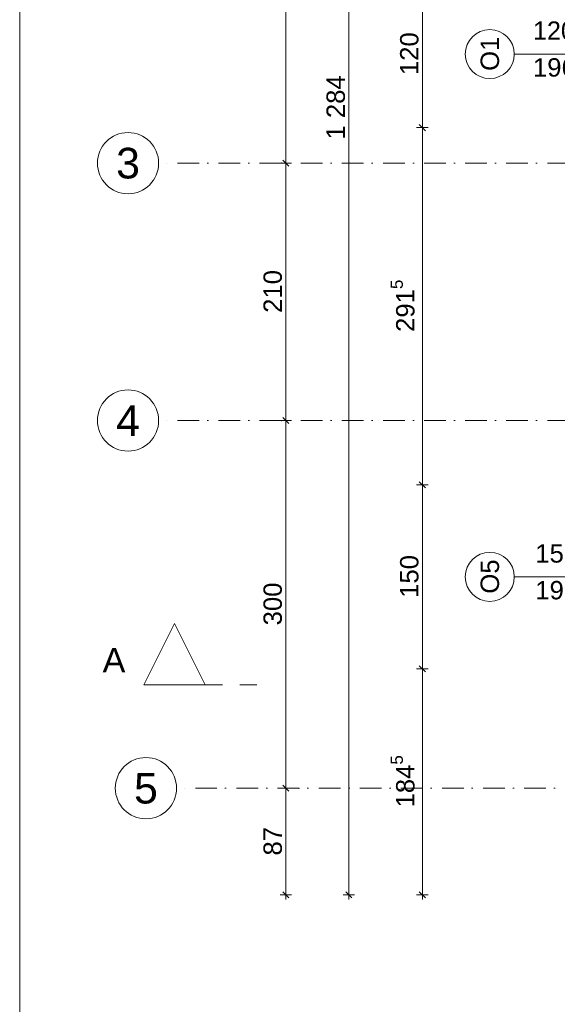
# Model space of a CAD drawing. Header units: millimetres. Extents: x -126905 to -83905, y -179170 to 5194.
# Tile 4 of 56: x -126905 to -122518, y -104730 to -96696. Entities that reach past the tile are written whole.
import ezdxf
from ezdxf.enums import TextEntityAlignment as Align

# ---------------------------------------------------------------- set-up
doc = ezdxf.new("R2010")
doc.units = ezdxf.units.MM
doc.header["$MEASUREMENT"] = 0
for name, pattern in [('Kropki i Kreski', [335.138881, 176.388884, -88.194442, 0, -70.555556]), ('Przerywana', [282.222223, 141.111112, -141.111112]), ('Wipeout_Contour', [1000, 0, -1000])]:
    doc.linetypes.add(name, pattern=pattern)
for name, color, linetype in [('Nowe_Konstrukcja - Ściany zew', 7, 'Continuous'), ('Nowe_Osie', 7, 'Continuous'), ('Nowe_Wymiarowanie - Ogólne', 7, 'Continuous'), ('Nowe_Znaczniki okien Archicada', 7, 'Continuous'), ('Znaczniki - Przekroje', 7, 'Continuous')]:
    doc.layers.add(name, color=color, linetype=linetype)
for name, color, linetype, lineweight in [('Nowe_Osie_Nr_pióra__3', 7, 'Continuous', 13), ('Nowe_Osie_Nr_pióra__4', 8, 'Continuous', 13), ('Nowe_Wymiarowanie - Ogólne_Nr_pióra__42', 8, 'Continuous', 25), ('Nowe_zagospodarowanie_Nr_pióra__21', 7, 'Continuous', 20), ('Nowe_Znaczniki okien Archicada_Nr_pióra__2', 8, 'Continuous', 15), ('Nowe_Znaczniki okien Archicada_Nr_pióra__7', 7, 'Continuous', 35)]:
    doc.layers.add(name, color=color, linetype=linetype, lineweight=lineweight)
for name, color, linetype, lineweight, true_color in [('Nowe_Wymiarowanie - Ogólne_Nr_pióra__81', 7, 'Continuous', 13, 0x6a6a6a), ('Nowe_Znaczniki okien Archicada_Nr_pióra__81', 7, 'Continuous', 13, 0x6a6a6a), ('Znaczniki - Przekroje_Nr_pióra__81', 7, 'Continuous', 13, 0x6a6a6a)]:
    doc.layers.add(name, color=color, linetype=linetype, lineweight=lineweight, true_color=true_color)
doc.styles.add('STYL_AUTOMATYCZNY_1', font='arial.ttf')
doc.dimstyles.new('STYL_AUTOMATYCZNY__1', dxfattribs={"dimtxt": 150, "dimasz": 47.5, "dimexe": 0.18, "dimexo": 0.0625, "dimgap": 0, "dimtad": 1, "dimdec": 0, "dimlfac": 0.1, "dimzin": 0, "dimdsep": 46, "dimtxsty": 'STYL_AUTOMATYCZNY_1', "dimblk": 'ARROWHEAD_6', "dimblk1": 'ARROWHEAD_6', "dimblk2": 'ARROWHEAD_6', "dimcen": 0.09, "dimse1": 1, "dimse2": 1, "dimclrd": 256, "dimclre": 256, "dimclrt": 8, "dimazin": 0, "dimtfac": 1, "dimtdec": 4, "dimtmove": 0, "dimatfit": 3, "dimfxl": 0, "dimtolj": 1, "dimtzin": 0, "dimarcsym": 0})

# ---------------------------------------------------------------- blocks, each defined once
blk = doc.blocks.new('Znacznik O 27_3')
at = {"layer": 'Nowe_Znaczniki okien Archicada_Nr_pióra__2', "color": 8, "linetype": 'Continuous', "lineweight": 15, "flags": 128}
blk.add_lwpolyline([(-200, -1280, 1), (200, -1280, 1)], format="xyb", close=True, dxfattribs=at)
at = {"layer": 'Nowe_Znaczniki okien Archicada_Nr_pióra__81', "color": 251, "linetype": 'Continuous', "lineweight": 13, "true_color": 0x6a6a6a}
blk.add_line((0, -1080), (0, 300), dxfattribs=at)
at = {"layer": 'Nowe_Znaczniki okien Archicada_Nr_pióra__7', "color": 7, "lineweight": 35, "char_height": 150, "attachment_point": 7, "style": 'STYL_AUTOMATYCZNY_1'}
for s, insert, rotation in [('\\A1;{\\pql;\\pt0;\\fArial|b0|i0|c238|p0;\\W1.000000;hp 90\\fArial|b0|i0|c238|p0;\\W1.000000;\\A1{\\H.66x;\\S^  ;}\\fArial|b0|i0|c238|p0;\\W1.000000;\\fArial|b0|i0|c238|p0;\\W1.000000;}', (257.4, 240.9), 180), ('\\A1;{\\pql;\\pt0;\\fArial|b0|i0|c238|p0;\\W1.000000;120\\fArial|b0|i0|c238|p0;\\W1.000000;\\A1{\\H.66x;\\S^  ;}\\fArial|b0|i0|c238|p0;\\W1.000000;\\fArial|b0|i0|c238|p0;\\W1.000000;}', (-72.5, -927.7), 90), ('\\A1;{\\pql;\\pt0;\\fArial|b0|i0|c238|p0;\\W1.000000;196\\fArial|b0|i0|c238|p0;\\W1.000000;\\A1{\\H.66x;\\S^  ;}\\fArial|b0|i0|c238|p0;\\W1.000000;\\fArial|b0|i0|c238|p0;\\W1.000000;}', (227.5, -927.7), 90), ('\\A1;{\\pql;\\pt0;\\fArial|b0|i0|c238|p0;\\W1.000000;O1\\fArial|b0|i0|c238|p0;\\W1.000000;\\fArial|b0|i0|c238|p0;\\W1.000000;\\fArial|b0|i0|c238|p0;\\W1.000000;}', (137.2, -1202.5), 180)]:
    blk.add_mtext(s, dxfattribs=dict(at, insert=insert, rotation=rotation))
blk = doc.blocks.new('Znacznik O 27_4')
at = {"layer": 'Nowe_Znaczniki okien Archicada_Nr_pióra__2', "color": 8, "linetype": 'Continuous', "lineweight": 15, "flags": 128}
blk.add_lwpolyline([(-200, -1280, 1), (200, -1280, 1)], format="xyb", close=True, dxfattribs=at)
at = {"layer": 'Nowe_Znaczniki okien Archicada_Nr_pióra__81', "color": 251, "linetype": 'Continuous', "lineweight": 13, "true_color": 0x6a6a6a}
blk.add_line((0, -1080), (0, 300), dxfattribs=at)
at = {"layer": 'Nowe_Znaczniki okien Archicada_Nr_pióra__7', "color": 7, "lineweight": 35, "char_height": 150, "attachment_point": 7, "style": 'STYL_AUTOMATYCZNY_1'}
for s, insert, rotation in [('\\A1;{\\pql;\\pt0;\\fArial|b0|i0|c238|p0;\\W1.000000;hp 90\\fArial|b0|i0|c238|p0;\\W1.000000;\\A1{\\H.66x;\\S^  ;}\\fArial|b0|i0|c238|p0;\\W1.000000;\\fArial|b0|i0|c238|p0;\\W1.000000;}', (257.4, 240.9), 180), ('\\A1;{\\pql;\\pt0;\\fArial|b0|i0|c238|p0;\\W1.000000;150\\fArial|b0|i0|c238|p0;\\W1.000000;\\A1{\\H.66x;\\S^  ;}\\fArial|b0|i0|c238|p0;\\W1.000000;\\fArial|b0|i0|c238|p0;\\W1.000000;}', (-72.5, -908.5), 90), ('\\A1;{\\pql;\\pt0;\\fArial|b0|i0|c238|p0;\\W1.000000;196\\fArial|b0|i0|c238|p0;\\W1.000000;\\A1{\\H.66x;\\S^  ;}\\fArial|b0|i0|c238|p0;\\W1.000000;\\fArial|b0|i0|c238|p0;\\W1.000000;}', (227.5, -908.5), 90), ('\\A1;{\\pql;\\pt0;\\fArial|b0|i0|c238|p0;\\W1.000000;O5\\fArial|b0|i0|c238|p0;\\W1.000000;\\fArial|b0|i0|c238|p0;\\W1.000000;\\fArial|b0|i0|c238|p0;\\W1.000000;}', (137.2, -1202.5), 180)]:
    blk.add_mtext(s, dxfattribs=dict(at, insert=insert, rotation=rotation))
blk = doc.blocks.new('Ściana_24_1', base_point=(-121929.5, -91366.6))
at = {"layer": 'Nowe_Znaczniki okien Archicada', "color": 251, "lineweight": 13, "true_color": 0x6a6a6a, "rotation": 270}
for name, p in [('Znacznik O 27_3', (-121789.5, -96976.6)), ('Znacznik O 27_4', (-121789.5, -101242.2))]:
    blk.add_blockref(name, p, dxfattribs=at)
blk = doc.blocks.new('Standardowy znacznik osi_5')
at = {"layer": 'Nowe_Osie_Nr_pióra__3', "color": 7, "linetype": 'Continuous', "lineweight": 13, "flags": 128}
blk.add_lwpolyline([(34349.3, 0, 1), (33849.3, 0, 1)], format="xyb", close=True, dxfattribs=at)
at = {"layer": 'Nowe_Osie_Nr_pióra__4', "color": 8, "linetype": 'Kropki i Kreski', "lineweight": 13}
for p, q in [((1000, 0), (32849.3, 0)), ((32849.3, 0), (33849.3, 0))]:
    blk.add_line(p, q, dxfattribs=at)
blk.add_point((32849.3, 0), dxfattribs=at)
blk.add_point((32849.3, 0), dxfattribs=at)
at = {"layer": 'Nowe_Osie_Nr_pióra__4', "color": 8, "lineweight": 13, "style": 'STYL_AUTOMATYCZNY_1'}
for tag, p in [('AC_MarkerText_1_0', (-250, -239.3)), ('AC_MarkerText_1_1', (34099.3, -239.3))]:
    blk.add_attdef(tag, text='', height=250, rotation=180, dxfattribs=at).set_placement(p, align=Align.TOP_CENTER)
blk = doc.blocks.new('*D164')
at = {"layer": 'Nowe_Wymiarowanie - Ogólne_Nr_pióra__81', "color": 251, "linetype": 'Continuous', "lineweight": 13, "true_color": 0x6a6a6a}
for p, q in [((-124266.5, -90996.6), (-124172.7, -90996.6)), ((-124194.6, -91021.6), (-124244.6, -90971.6)), ((-124219.6, -90959.1), (-124219.6, -90996.6)), ((-124219.6, -90996.6), (-124219.6, -103836.6)), ((-124266.5, -103836.6), (-124172.7, -103836.6)), ((-124244.6, -103811.6), (-124194.6, -103861.6)), ((-124219.6, -103836.6), (-124219.6, -103874.1))]:
    blk.add_line(p, q, dxfattribs=at)
at = {"layer": 'Nowe_Wymiarowanie - Ogólne_Nr_pióra__42', "color": 8, "lineweight": 25, "insert": (-124249.6, -97674), "char_height": 150, "attachment_point": 7, "rotation": 90, "style": 'STYL_AUTOMATYCZNY_1'}
blk.add_mtext('\\A1;{\\pql;\\fArial|b0|i0|c238|p0;\\W1.000000;1\xa0284}', dxfattribs=at)
blk = doc.blocks.new('ARROWHEAD_6')
at = {"color": 0, "linetype": 'Continuous', "lineweight": 0}
for p, q in [((0, 0), (-1, 0)), ((-0.5, -0.5), (0.5, 0.5))]:
    blk.add_line(p, q, dxfattribs=at)
blk = doc.blocks.new('*D219')
at = {"layer": 'Nowe_Wymiarowanie - Ogólne_Nr_pióra__81', "color": 251, "linetype": 'Continuous', "lineweight": 13, "true_color": 0x6a6a6a}
for p, q in [((-123619.3, -90996.6), (-123619.3, -96376.6)), ((-123666.2, -96376.6), (-123572.5, -96376.6)), ((-123594.3, -96401.6), (-123644.3, -96351.6)), ((-123619.3, -96376.6), (-123619.3, -97576.6)), ((-123594.3, -97601.6), (-123644.3, -97551.6))]:
    blk.add_line(p, q, dxfattribs=at)
at = {"layer": 'Nowe_Wymiarowanie - Ogólne_Nr_pióra__42', "color": 8, "lineweight": 25, "insert": (-123649.3, -97148.2), "char_height": 150, "attachment_point": 7, "rotation": 90, "style": 'STYL_AUTOMATYCZNY_1'}
blk.add_mtext('\\A1;{\\pql;\\fArial|b0|i0|c238|p0;\\W1.000000;120}', dxfattribs=at)
blk = doc.blocks.new('*D220')
at = {"layer": 'Nowe_Wymiarowanie - Ogólne_Nr_pióra__81', "color": 251, "linetype": 'Continuous', "lineweight": 13, "true_color": 0x6a6a6a}
for p, q in [((-123619.3, -96376.6), (-123619.3, -97576.6)), ((-123666.2, -97576.6), (-123572.5, -97576.6)), ((-123594.3, -97601.6), (-123644.3, -97551.6)), ((-123619.3, -97576.6), (-123619.3, -100492.2)), ((-123594.3, -100517.2), (-123644.3, -100467.2))]:
    blk.add_line(p, q, dxfattribs=at)
at = {"layer": 'Nowe_Wymiarowanie - Ogólne_Nr_pióra__42', "color": 8, "lineweight": 25, "insert": (-123640, -99243.8), "char_height": 150, "attachment_point": 7, "rotation": 90, "style": 'STYL_AUTOMATYCZNY_1'}
blk.add_mtext('\\A1;{\\pql;\\fArial|b0|i0|c238|p0;\\W1.000000;291\\fArial|b0|i0|c238|p0;\\W1.000000;\\A1{\\H.66x;\\S5^  ;}}', dxfattribs=at)
blk = doc.blocks.new('*D221')
at = {"layer": 'Nowe_Wymiarowanie - Ogólne_Nr_pióra__81', "color": 251, "linetype": 'Continuous', "lineweight": 13, "true_color": 0x6a6a6a}
for p, q in [((-123619.3, -97576.6), (-123619.3, -100492.2)), ((-123666.2, -100492.2), (-123572.5, -100492.2)), ((-123594.3, -100517.2), (-123644.3, -100467.2)), ((-123619.3, -100492.2), (-123619.3, -101992.2)), ((-123594.3, -102017.2), (-123644.3, -101967.2))]:
    blk.add_line(p, q, dxfattribs=at)
at = {"layer": 'Nowe_Wymiarowanie - Ogólne_Nr_pióra__42', "color": 8, "lineweight": 25, "insert": (-123649.3, -101413.8), "char_height": 150, "attachment_point": 7, "rotation": 90, "style": 'STYL_AUTOMATYCZNY_1'}
blk.add_mtext('\\A1;{\\pql;\\fArial|b0|i0|c238|p0;\\W1.000000;150}', dxfattribs=at)
blk = doc.blocks.new('*D222')
at = {"layer": 'Nowe_Wymiarowanie - Ogólne_Nr_pióra__81', "color": 251, "linetype": 'Continuous', "lineweight": 13, "true_color": 0x6a6a6a}
for p, q in [((-123619.3, -100492.2), (-123619.3, -101992.2)), ((-123666.2, -101992.2), (-123572.5, -101992.2)), ((-123594.3, -102017.2), (-123644.3, -101967.2)), ((-123619.3, -101992.2), (-123619.3, -103836.6)), ((-123666.2, -103836.6), (-123572.5, -103836.6)), ((-123644.3, -103811.6), (-123594.3, -103861.6)), ((-123619.3, -103836.6), (-123619.3, -103874.1))]:
    blk.add_line(p, q, dxfattribs=at)
at = {"layer": 'Nowe_Wymiarowanie - Ogólne_Nr_pióra__42', "color": 8, "lineweight": 25, "insert": (-123640, -103123.8), "char_height": 150, "attachment_point": 7, "rotation": 90, "style": 'STYL_AUTOMATYCZNY_1'}
blk.add_mtext('\\A1;{\\pql;\\fArial|b0|i0|c238|p0;\\W1.000000;184\\fArial|b0|i0|c238|p0;\\W1.000000;\\A1{\\H.66x;\\S5^  ;}}', dxfattribs=at)
blk = doc.blocks.new('*D309')
at = {"layer": 'Nowe_Wymiarowanie - Ogólne_Nr_pióra__81', "color": 251, "linetype": 'Continuous', "lineweight": 13, "true_color": 0x6a6a6a}
for p, q in [((-124687, -102966.6), (-124780.7, -102966.6)), ((-124758.8, -102941.6), (-124708.8, -102991.6)), ((-124733.8, -103836.6), (-124733.8, -102966.6)), ((-124687, -103836.6), (-124780.7, -103836.6)), ((-124758.8, -103811.6), (-124708.8, -103861.6)), ((-124733.8, -103874.1), (-124733.8, -103836.6))]:
    blk.add_line(p, q, dxfattribs=at)
at = {"layer": 'Nowe_Wymiarowanie - Ogólne_Nr_pióra__42', "color": 8, "lineweight": 25, "insert": (-124763.8, -103516), "char_height": 150, "attachment_point": 7, "rotation": 90, "style": 'STYL_AUTOMATYCZNY_1'}
blk.add_mtext('\\A1;{\\pql;\\fArial|b0|i0|c238|p0;\\W1.000000;87}', dxfattribs=at)
blk = doc.blocks.new('*D310')
at = {"layer": 'Nowe_Wymiarowanie - Ogólne_Nr_pióra__81', "color": 251, "linetype": 'Continuous', "lineweight": 13, "true_color": 0x6a6a6a}
for p, q in [((-124758.8, -99941.6), (-124708.8, -99991.6)), ((-124687, -99966.6), (-124780.7, -99966.6)), ((-124733.8, -102966.6), (-124733.8, -99966.6)), ((-124687, -102966.6), (-124780.7, -102966.6)), ((-124758.8, -102941.6), (-124708.8, -102991.6))]:
    blk.add_line(p, q, dxfattribs=at)
at = {"layer": 'Nowe_Wymiarowanie - Ogólne_Nr_pióra__42', "color": 8, "lineweight": 25, "insert": (-124763.8, -101638.2), "char_height": 150, "attachment_point": 7, "rotation": 90, "style": 'STYL_AUTOMATYCZNY_1'}
blk.add_mtext('\\A1;{\\pql;\\fArial|b0|i0|c238|p0;\\W1.000000;300}', dxfattribs=at)
blk = doc.blocks.new('*D311')
at = {"layer": 'Nowe_Wymiarowanie - Ogólne_Nr_pióra__81', "color": 251, "linetype": 'Continuous', "lineweight": 13, "true_color": 0x6a6a6a}
for p, q in [((-124758.8, -97841.6), (-124708.8, -97891.6)), ((-124687, -97866.6), (-124780.7, -97866.6)), ((-124733.8, -99966.6), (-124733.8, -97866.6)), ((-124758.8, -99941.6), (-124708.8, -99991.6)), ((-124687, -99966.6), (-124780.7, -99966.6))]:
    blk.add_line(p, q, dxfattribs=at)
at = {"layer": 'Nowe_Wymiarowanie - Ogólne_Nr_pióra__42', "color": 8, "lineweight": 25, "insert": (-124763.8, -99088.2), "char_height": 150, "attachment_point": 7, "rotation": 90, "style": 'STYL_AUTOMATYCZNY_1'}
blk.add_mtext('\\A1;{\\pql;\\fArial|b0|i0|c238|p0;\\W1.000000;210}', dxfattribs=at)
blk = doc.blocks.new('*D312')
at = {"layer": 'Nowe_Wymiarowanie - Ogólne_Nr_pióra__81', "color": 251, "linetype": 'Continuous', "lineweight": 13, "true_color": 0x6a6a6a}
for p, q in [((-124758.8, -93341.6), (-124708.8, -93391.6)), ((-124687, -93366.6), (-124780.7, -93366.6)), ((-124733.8, -97866.6), (-124733.8, -93366.6)), ((-124758.8, -97841.6), (-124708.8, -97891.6)), ((-124687, -97866.6), (-124780.7, -97866.6))]:
    blk.add_line(p, q, dxfattribs=at)
at = {"layer": 'Nowe_Wymiarowanie - Ogólne_Nr_pióra__42', "color": 8, "lineweight": 25, "insert": (-124763.8, -95788.2), "char_height": 150, "attachment_point": 7, "rotation": 90, "style": 'STYL_AUTOMATYCZNY_1'}
blk.add_mtext('\\A1;{\\pql;\\fArial|b0|i0|c238|p0;\\W1.000000;450}', dxfattribs=at)
blk = doc.blocks.new('Płaszczyzna odcinająca_4_1', base_point=(-125642.2, -102122.1))
at = {"layer": 'Znaczniki - Przekroje_Nr_pióra__81', "color": 251, "linetype": 'Przerywana', "lineweight": 13, "true_color": 0x6a6a6a}
blk.add_line((-125392.2, -102122.1), (-124892.2, -102122.1), dxfattribs=at)
at = {"layer": 'Znaczniki - Przekroje_Nr_pióra__81', "color": 251, "lineweight": 13, "true_color": 0x6a6a6a, "insert": (-126042.2, -102022.1), "char_height": 200, "attachment_point": 9, "style": 'STYL_AUTOMATYCZNY_1'}
blk.add_mtext('\\A1;{\\pqr;\\pt0;\\fArial|b0|i0|c238|p0;\\W1.000000;A}', dxfattribs=at)
at = {"color": 254, "linetype": 'Wipeout_Contour', "lineweight": 0, "ltscale": 485415.928724}
blk.add_wipeout([(-125892.2, -102122.1), (-125392.2, -102122.1), (-125642.2, -101622.1)], dxfattribs=at).dxf.layer = 'Znaczniki - Przekroje'
at = {"layer": 'Znaczniki - Przekroje_Nr_pióra__81', "color": 251, "linetype": 'Continuous', "lineweight": 13, "true_color": 0x6a6a6a, "flags": 128}
blk.add_lwpolyline([(-125892.2, -102122.1), (-125392.2, -102122.1), (-125642.2, -101622.1)], close=True, dxfattribs=at)

msp = doc.modelspace()

# ---------------------------------------------------------------- linework, layer by layer
at = {"layer": 'Nowe_zagospodarowanie_Nr_pióra__21', "color": 7, "linetype": 'Continuous', "lineweight": 20, "flags": 128}
msp.add_lwpolyline([(-126905, -86352.4), (-126905, -107352.4), (-83905, -107352.4), (-83905, -86352.4)], close=True, dxfattribs=at)

# ---------------------------------------------------------------- block references
at = {"layer": 'Nowe_Konstrukcja - Ściany zew', "color": 7, "lineweight": 20}
msp.add_blockref('Ściana_24_1', (-121929.5, -91366.6), dxfattribs=at)
at = {"layer": 'Nowe_Osie', "color": 8, "linetype": 'Continuous', "lineweight": 15}
ref = msp.add_blockref('Standardowy znacznik osi_5', (-91921.8, -97866.6), dxfattribs=dict(at, zscale=1000, rotation=180))
ref.add_attrib('AC_MarkerText_1_1', '3', dxfattribs={"layer": 'Nowe_Osie_Nr_pióra__4', "color": 8, "lineweight": 13, "height": 250, "rotation": 360, "style": 'STYL_AUTOMATYCZNY_1'}).set_placement((-126021.1, -97741.6), align=Align.TOP_CENTER)
ref = msp.add_blockref('Standardowy znacznik osi_5', (-91921.8, -99966.6), dxfattribs=dict(at, zscale=1000, rotation=180))
ref.add_attrib('AC_MarkerText_1_1', '4', dxfattribs={"layer": 'Nowe_Osie_Nr_pióra__4', "color": 8, "lineweight": 13, "height": 250, "rotation": 360, "style": 'STYL_AUTOMATYCZNY_1'}).set_placement((-126021.1, -99841.6), align=Align.TOP_CENTER)
ref = msp.add_blockref('Standardowy znacznik osi_5', (-91775.7, -102966.6), dxfattribs=dict(at, zscale=1000, rotation=180))
ref.add_attrib('AC_MarkerText_1_1', '5', dxfattribs={"layer": 'Nowe_Osie_Nr_pióra__4', "color": 8, "lineweight": 13, "height": 250, "rotation": 360, "style": 'STYL_AUTOMATYCZNY_1'}).set_placement((-125875.1, -102841.6), align=Align.TOP_CENTER)

# ---------------------------------------------------------------- dimensions: what is measured, and where the dimension line sits
at = {"layer": 'Nowe_Wymiarowanie - Ogólne', "color": 251, "linetype": 'Continuous', "lineweight": 13, "true_color": 0x6a6a6a}
for base, p1, p2, angle, picture, middle in [((-124219.6, -103836.6), (-122319.5, -90996.6), (-122319.5, -103836.6), 270, '*D164', (-124324.6, -97416.7)), ((-123619.3, -97576.6), (-122199.5, -96376.6), (-122199.5, -97576.6), 270, '*D219', (-123724.3, -96977)), ((-124733.8, -93366.6), (-125771.1, -97866.6), (-125771.1, -93366.6), 90, '*D312', (-124838.8, -95617)), ((-123619.3, -100492.2), (-122199.5, -97576.6), (-122199.5, -100492.2), 270, '*D220', (-123724.3, -98870.6)), ((-123619.3, -101992.2), (-122199.5, -100492.2), (-122199.5, -101992.2), 270, '*D221', (-123724.3, -101242.6)), ((-124733.8, -97866.6), (-125771.1, -99966.6), (-125771.1, -97866.6), 90, '*D311', (-124838.8, -98917)), ((-124733.8, -99966.6), (-125625.1, -102966.6), (-125771.1, -99966.6), 90, '*D310', (-124838.8, -101467)), ((-123619.3, -103836.6), (-122199.5, -101992.2), (-122319.5, -103836.6), 270, '*D222', (-123724.3, -102750.6)), ((-124733.8, -102966.6), (-122319.5, -103836.6), (-125625.1, -102966.6), 90, '*D309', (-124838.8, -103401.9))]:
    dim = msp.add_linear_dim(base=base, p1=p1, p2=p2, angle=angle, dimstyle='STYL_AUTOMATYCZNY__1', dxfattribs=at)
    dim.commit()
    dim.dimension.update_dxf_attribs({"geometry": picture, "text_midpoint": middle, "dimtype": 160, "text_rotation": 90})

# ---------------------------------------------------------------- next in the draw order: block references
at = {"layer": 'Znaczniki - Przekroje', "color": 251, "lineweight": 13, "true_color": 0x6a6a6a}
msp.add_blockref('Płaszczyzna odcinająca_4_1', (-125642.2, -102122.1), dxfattribs=at)

doc.saveas('drawing.dxf')
